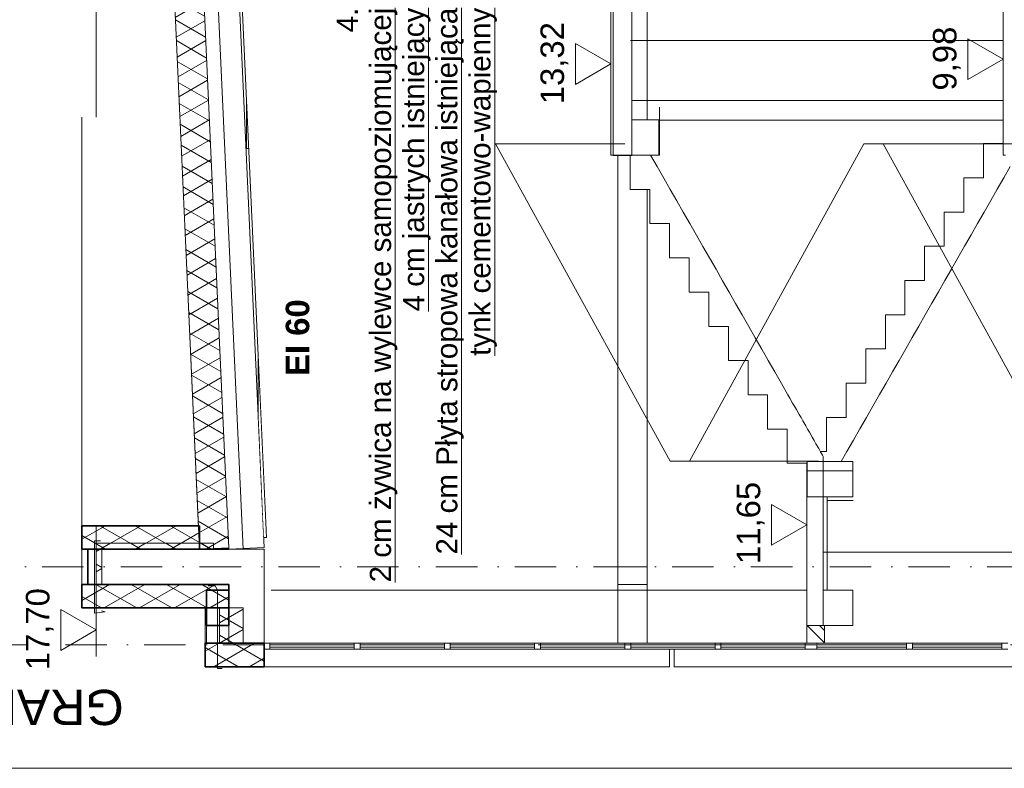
# Model space of a CAD drawing. Header units: millimetres. Extents: x -8078 to 241103, y -4319 to 602442.
# Tile 41 of 148: x 19340 to 27720, y 280899 to 287270. Entities that reach past the tile are written whole.
import ezdxf

# ---------------------------------------------------------------- set-up
doc = ezdxf.new("R2010")
doc.units = ezdxf.units.MM
doc.header["$MEASUREMENT"] = 0
doc.set_wipeout_variables(frame=1)
doc.linetypes.add('Kropki i Kreski', pattern=[6.702778, 3.527778, -1.763889, 0, -1.411111])
doc.linetypes.add('Wipeout_Contour', pattern=[1000, 0, -1000])
for name, color, linetype in [('#podkład', 252, 'Continuous'), ('- A - ocieplenie', 7, 'Continuous'), ('- PRZEGRODY PROJEKTOWANE', 7, 'Continuous'), ('2D - Ogólne', 7, 'Continuous'), ('Konstrukcja - Dach', 7, 'Continuous'), ('Konstrukcja - Siatka mod', 7, 'Continuous'), ('Konstrukcja - Stropy', 7, 'Continuous'), ('Konstrukcja - Ściany działowe', 7, 'Continuous'), ('Konstrukcja - Ściany nośne wew..P', 7, 'Continuous'), ('Konstrukcja - Ściany zewnętrzne', 7, 'Continuous'), ('Opisy - Etykiety', 7, 'Continuous'), ('Opisy - Tekst', 7, 'Continuous'), ('Wymiarowanie - Ogólne', 7, 'Continuous')]:
    doc.layers.add(name, color=color, linetype=linetype)
doc.styles.add('STYL_AUTOMATYCZNY_12', font='txt')
doc.styles.add('STYL_AUTOMATYCZNY_3', font='txt')
pattern_1 = [(150, (-1702.6, 957497.23), (-75, -129.90381), []), (210, (-1702.6, 957497.23), (-75, 129.90381), [])]

# ---------------------------------------------------------------- blocks, each defined once
blk = doc.blocks.new('qqe433333')
at = {"layer": '- A - ocieplenie', "linetype": 'Continuous', "lineweight": 15}
h = blk.add_hatch(dxfattribs=at)
h.set_pattern_fill('Izolacja_miękka_0008', color=252, angle=90, style=0, pattern_type=2)
h.set_pattern_definition(pattern_1)
h.paths.add_polyline_path([(-19522.6, 668889.5), (-19522.6, 668689.5), (-18521.6, 668689.5), (-18521.6, 668889.5)])
h = blk.add_hatch(dxfattribs=at)
h.set_pattern_fill('Izolacja_miękka_0008', color=252, angle=90, style=0, pattern_type=2)
h.set_pattern_definition(pattern_1)
h.paths.add_polyline_path([(-19522.6, 668389.5), (-19522.6, 668189.5), (-18272.6, 668189.5), (-18272.6, 668389.5)])
at = {"layer": '- PRZEGRODY PROJEKTOWANE', "linetype": 'Continuous', "lineweight": 13}
h = blk.add_hatch(dxfattribs=at)
h.set_pattern_fill('Izolacja_miękka_0008', color=252, angle=90, style=0, pattern_type=2)
h.set_pattern_definition(pattern_1)
h.paths.add_polyline_path([(-19402.6, 668739.5), (-19402.6, 668689.5), (-18402.8, 668689.5), (-18402.8, 668739.5)])
h = blk.add_hatch(dxfattribs=at)
h.set_pattern_fill('Izolacja_miękka_0008', color=252, angle=90, style=0, pattern_type=2)
h.set_pattern_definition(pattern_1)
h.paths.add_polyline_path([(-19402.6, 668389.5), (-19353.2, 668389.5), (-19353.2, 668689.5), (-19402.6, 668689.5)])
h = blk.add_hatch(dxfattribs=at)
h.set_pattern_fill('Izolacja_miękka_0008', color=252, angle=90, style=0, pattern_type=2)
h.set_pattern_definition(pattern_1)
h.paths.add_polyline_path([(-18352.6, 668189.4), (-18352.6, 667889.4), (-18151.6, 667889.4), (-18151.6, 668189.4)])
at = {"layer": 'Konstrukcja - Dach', "linetype": 'Continuous', "lineweight": 15}
h = blk.add_hatch(dxfattribs=at)
h.set_pattern_fill('Izolacja_miękka_0008', color=252, angle=90, style=0, pattern_type=2)
h.set_pattern_definition(pattern_1)
h.paths.add_polyline_path([(-18521.6, 668889.5), (-18521.6, 668689.5), (-18273.1, 668700.8), (-18600.9, 675919.5), (-18850.9, 675919.5), (-18531.7, 668889.5)])
at = {"layer": '- A - ocieplenie', "color": 252, "linetype": 'Continuous', "lineweight": 35, "ltscale": 100}
for p, q in [((-19522.6, 668689.5), (-19473.2, 668689.5)), ((-19522.6, 668389.5), (-19522.6, 668189.5)), ((-19522.6, 668389.5), (-19473.2, 668389.5)), ((-19473.2, 668389.5), (-18272.6, 668389.5)), ((-18272.6, 668389.5), (-18272.6, 668189.5)), ((-18271.6, 667889.4), (-17972.6, 667889.4))]:
    blk.add_line(p, q, dxfattribs=at)
at = {"layer": '- PRZEGRODY PROJEKTOWANE', "color": 252, "linetype": 'Continuous', "lineweight": 13, "ltscale": 100, "flags": 128}
for points in [[(-19402.6, 668739.5), (-19402.6, 668689.5), (-18402.8, 668689.5), (-18402.8, 668739.5)], [(-19402.6, 668389.5), (-19402.6, 668689.5), (-19353.2, 668689.5), (-19353.2, 668389.5)], [(-18352.6, 668189.4), (-18352.6, 667889.4), (-18151.6, 667889.4), (-18151.6, 668189.4)]]:
    blk.add_lwpolyline(points, close=True, dxfattribs=at)
at = {"color": 252, "linetype": 'Continuous', "lineweight": 20, "ltscale": 100}
for p, q in [((-11682.6, 672141.5), (-11849.6, 672141.5)), ((-11849.6, 671850.1), (-11849.6, 672141.5)), ((-11621, 671947.2), (-11676.7, 671850.1)), ((-12016.6, 671850.1), (-11849.6, 671850.1)), ((-12016.6, 671558.8), (-12016.6, 671850.1)), ((-11676.7, 671850.1), (-11732.4, 671753)), ((-11732.4, 671753), (-11788, 671655.9)), ((-11788, 671655.9), (-11843.7, 671558.8)), ((-12183.6, 671558.8), (-12016.6, 671558.8)), ((-12183.6, 671267.5), (-12183.6, 671558.8)), ((-11843.7, 671558.8), (-11899.4, 671461.7)), ((-11899.4, 671461.7), (-11955, 671364.6)), ((-11955, 671364.6), (-12010.7, 671267.5)), ((-12350.6, 671267.5), (-12183.6, 671267.5)), ((-12350.6, 670976.1), (-12350.6, 671267.5)), ((-12010.7, 671267.5), (-12066.4, 671170.3)), ((-12066.4, 671170.3), (-12122, 671073.2)), ((-12122, 671073.2), (-12177.7, 670976.1)), ((-12517.6, 670976.1), (-12350.6, 670976.1)), ((-12517.6, 670684.8), (-12517.6, 670976.1)), ((-12177.7, 670976.1), (-12233.4, 670879)), ((-12233.4, 670879), (-12289, 670781.9)), ((-12289, 670781.9), (-12344.7, 670684.8)), ((-12684.6, 670684.8), (-12517.6, 670684.8)), ((-12684.6, 670393.4), (-12684.6, 670684.8)), ((-12344.7, 670684.8), (-12400.4, 670587.7)), ((-12400.4, 670587.7), (-12456, 670490.5)), ((-12456, 670490.5), (-12511.7, 670393.4)), ((-12851.6, 670393.4), (-12684.6, 670393.4)), ((-12851.6, 670102.1), (-12851.6, 670393.4)), ((-12511.7, 670393.4), (-12567.4, 670296.3)), ((-12567.4, 670296.3), (-12623, 670199.2)), ((-12623, 670199.2), (-12678.7, 670102.1)), ((-13018.6, 670102.1), (-12851.6, 670102.1)), ((-13018.6, 669810.8), (-13018.6, 670102.1)), ((-12678.7, 670102.1), (-12734.4, 670005)), ((-12734.4, 670005), (-12790, 669907.9)), ((-12790, 669907.9), (-12845.7, 669810.8)), ((-13185.6, 669519.4), (-13185.6, 669810.8)), ((-13185.6, 669810.8), (-13018.6, 669810.8)), ((-12845.7, 669810.8), (-12901.4, 669713.6)), ((-12901.4, 669713.6), (-12957, 669616.5)), ((-12957, 669616.5), (-13012.7, 669519.4)), ((-13212.6, 669519.4), (-13236.4, 669519.4)), ((-13185.6, 669519.4), (-13212.6, 669519.4)), ((-13060.9, 669435.4), (-13012.7, 669519.4))]:
    blk.add_line(p, q, dxfattribs=at)
at = {"color": 252, "linetype": 'Continuous', "lineweight": 13, "ltscale": 100}
for p, q in [((-14855.6, 672042.6), (-14855.6, 671751.3)), ((-14855.6, 671751.3), (-14688.6, 671751.3)), ((-14688.6, 671751.3), (-14688.6, 671460)), ((-14688.6, 671460), (-14521.6, 671460)), ((-14521.6, 671460), (-14521.6, 671168.6)), ((-14521.6, 671168.6), (-14354.6, 671168.6)), ((-14354.6, 671168.6), (-14354.6, 670877.3)), ((-14354.6, 670877.3), (-14187.6, 670877.3)), ((-14187.6, 670877.3), (-14187.6, 670585.9)), ((-14187.6, 670585.9), (-14020.6, 670585.9)), ((-14020.6, 670585.9), (-14020.6, 670294.6)), ((-14020.6, 670294.6), (-13853.6, 670294.6)), ((-13853.6, 670294.6), (-13853.6, 670003.3)), ((-13853.6, 670003.3), (-13686.6, 670003.3)), ((-13686.6, 670003.3), (-13686.6, 669711.9)), ((-13686.6, 669711.9), (-13519.6, 669711.9)), ((-13519.6, 669711.9), (-13519.6, 669420.6)), ((-13212.6, 669478), (-13212.6, 669420.6)), ((-13519.6, 669420.6), (-13352.6, 669420.6)), ((-13352.6, 669420.6), (-13352.6, 668039.4)), ((-13212.6, 669420.6), (-13212.6, 668339.4)), ((-13212.6, 668339.4), (-13212.6, 668039.4))]:
    blk.add_line(p, q, dxfattribs=at)
at = {"color": 252, "linetype": 'Continuous', "lineweight": 13, "ltscale": 100, "flags": 128}
for points in [[(-13417.6, 669439.4), (-14517.6, 669439.4), (-16002.6, 672139.4), (-14902.6, 672139.4)], [(-10117.6, 669439.4), (-11217.6, 669439.4), (-12702.6, 672139.4), (-11602.6, 672139.4)], [(-14682.7, 672042.6), (-14627, 671945.5), (-14571.4, 671848.4), (-14515.7, 671751.3), (-14460, 671654.2), (-14404.4, 671557.1), (-14348.7, 671460), (-14293, 671362.8), (-14237.4, 671265.7), (-14181.7, 671168.6), (-14126, 671071.5), (-14070.4, 670974.4), (-14014.7, 670877.3), (-13959, 670780.2), (-13903.4, 670683), (-13847.7, 670585.9), (-13792, 670488.8), (-13736.4, 670391.7), (-13680.7, 670294.6), (-13625, 670197.5), (-13569.4, 670100.4), (-13513.7, 670003.3), (-13498, 669975.9), (-13473.7, 669933.5), (-13458, 669906.1), (-13442.3, 669878.8), (-13418.1, 669836.4), (-13402.4, 669809), (-13386.7, 669781.7), (-13362.4, 669739.3), (-13346.7, 669711.9), (-13331, 669684.5), (-13306.7, 669642.2), (-13291, 669614.8), (-13275.3, 669587.4), (-13251.1, 669545.1), (-13235.4, 669517.7), (-13219.7, 669490.3), (-13212.6, 669478)], [(-19356.5, 668164.3), (-19325, 668155), (-19415, 668145.9), (-19415, 668759.4), (-19366.2, 668759.4)]]:
    blk.add_lwpolyline(points, dxfattribs=at)
at = {"color": 252, "linetype": 'Continuous', "lineweight": 20, "ltscale": 100, "flags": 128}
blk.add_lwpolyline([(-11767.6, 672139.4), (-12867.6, 672139.4), (-14352.6, 669439.4), (-13252.6, 669439.4)], dxfattribs=at)
at = {"layer": '2D - Ogólne', "color": 252, "linetype": 'Continuous', "lineweight": 13, "ltscale": 100}
for p, q in [((-11682.6, 673019), (-14852.6, 673019)), ((-11682.6, 672509.4), (-14842.6, 672509.4)), ((-14607.6, 672042.6), (-14607.6, 672452.7)), ((-14612.6, 672339.4), (-11682.6, 672339.4)), ((-15022.6, 672042.6), (-14607.6, 672042.6)), ((-13349.6, 669355.4), (-12959.6, 669355.4)), ((-13181.2, 669135.4), (-13181.2, 668339.4)), ((-13179.6, 669103.9), (-12959.6, 669103.9)), ((-10012.6, 668663.4), (-13212.6, 668663.4))]:
    blk.add_line(p, q, dxfattribs=at)
at = {"layer": '2D - Ogólne', "color": 252, "linetype": 'Continuous', "lineweight": 13, "ltscale": 100, "flags": 128}
blk.add_lwpolyline([(-19402.6, 668689.5), (-19402.6, 675919.5), (-18483.1, 675919.5), (-18151.6, 668689.5)], close=True, dxfattribs=at)
at = {"layer": 'Konstrukcja - Dach', "color": 252, "linetype": 'Continuous', "lineweight": 13, "ltscale": 100}
for p, q in [((-18522.6, 668689.5), (-18273.1, 668700.8)), ((-18273.1, 668700.8), (-18272.6, 668689.5)), ((-18272.6, 668689.5), (-17973.2, 668703.1))]:
    blk.add_line(p, q, dxfattribs=at)
at = {"layer": 'Konstrukcja - Siatka mod', "color": 252, "linetype": 'Kropki i Kreski', "lineweight": 13, "ltscale": 100}
blk.add_line((-21202.6, 668539.5), (2797.4, 668539.5), dxfattribs=at)
at = {"layer": 'Konstrukcja - Stropy', "color": 252, "linetype": 'Continuous', "lineweight": 13, "ltscale": 100}
for p, q in [((-15002.6, 673739.5), (-15002.6, 672042.6)), ((-14842.6, 673439.5), (-14842.6, 672342.6)), ((-14842.6, 672342.6), (-14842.6, 672042.6)), ((-15022.6, 672042.6), (-15002.6, 672042.6)), ((-11682.6, 672042.6), (-11662.6, 672042.6))]:
    blk.add_line(p, q, dxfattribs=at)
at = {"layer": 'Konstrukcja - Stropy', "color": 252, "linetype": 'Continuous', "lineweight": 25, "ltscale": 100}
for p, q in [((-15002.6, 672042.6), (-14855.6, 672042.6)), ((-14855.6, 672042.6), (-14842.6, 672042.6))]:
    blk.add_line(p, q, dxfattribs=at)
at = {"layer": 'Konstrukcja - Stropy', "color": 252, "linetype": 'Continuous', "lineweight": 13, "ltscale": 100, "flags": 128}
for points in [[(-15022.6, 673739.5), (-15022.6, 673664.5), (-15022.6, 673624.5), (-15022.6, 672042.6)], [(-11682.6, 673739.5), (-11682.6, 673679.5), (-11682.6, 673639.5), (-11682.6, 672042.6)]]:
    blk.add_lwpolyline(points, dxfattribs=at)
at = {"layer": 'Konstrukcja - Ściany działowe', "color": 252, "linetype": 'Continuous', "lineweight": 20, "ltscale": 100}
for p, q in [((-18122.6, 672349.5), (-18122.6, 672522.9)), ((-18122.6, 672349.5), (-18114.7, 672349.5)), ((-18122.6, 672099.5), (-18122.6, 672349.5)), ((-18122.6, 672099.5), (-18103.4, 672099.5))]:
    blk.add_line(p, q, dxfattribs=at)
at = {"layer": 'Konstrukcja - Ściany działowe', "color": 252, "linetype": 'Continuous', "lineweight": 13, "ltscale": 100}
for p, q in [((-14842.6, 672342.6), (-14612.6, 672342.6)), ((-14612.6, 672342.6), (-14612.6, 672042.6)), ((-14682.7, 672042.6), (-14612.6, 672042.6)), ((-13349.6, 669435.4), (-13349.6, 669135.4)), ((-13349.6, 669435.4), (-12962.6, 669435.4)), ((-12962.6, 669435.4), (-12962.6, 669135.4)), ((-13349.6, 669135.4), (-12962.6, 669135.4)), ((-13212.6, 668339.4), (-12962.6, 668339.4)), ((-12962.6, 668339.4), (-12962.6, 668039.4)), ((-13352.6, 668039.4), (-13212.6, 668039.4)), ((-13212.6, 668039.4), (-13202.6, 668039.4)), ((-13202.6, 668039.4), (-12962.6, 668039.4))]:
    blk.add_line(p, q, dxfattribs=at)
at = {"layer": 'Konstrukcja - Ściany nośne wew..P', "color": 252, "linetype": 'Continuous', "lineweight": 20, "ltscale": 100}
for p, q in [((-14712.6, 672342.6), (-14712.6, 673439.5)), ((-14962.6, 668789.5), (-14962.6, 672042.6))]:
    blk.add_line(p, q, dxfattribs=at)
at = {"layer": 'Konstrukcja - Ściany nośne wew..P', "color": 252, "linetype": 'Continuous', "lineweight": 35, "ltscale": 100}
for p, q in [((-18462.6, 668339.4), (-18271.6, 668339.4)), ((-18271.6, 668339.4), (-18271.6, 668039.4))]:
    blk.add_line(p, q, dxfattribs=at)
at = {"layer": 'Konstrukcja - Ściany zewnętrzne', "color": 252, "linetype": 'Continuous', "lineweight": 20, "ltscale": 100}
for p, q in [((-19522.6, 668389.5), (-19522.6, 668689.5)), ((-14712.6, 668539.5), (-14962.6, 668539.5))]:
    blk.add_line(p, q, dxfattribs=at)
at = {"layer": 'Konstrukcja - Ściany zewnętrzne', "color": 252, "linetype": 'Continuous', "lineweight": 35, "ltscale": 100}
for p, q in [((-19473.2, 668689.5), (-19473.2, 668389.5)), ((-19473.2, 668689.5), (-18521.6, 668689.5)), ((-18521.6, 668689.5), (-18271.6, 668689.5)), ((-18272.6, 668389.5), (-18271.6, 668389.5))]:
    blk.add_line(p, q, dxfattribs=at)
at = {"layer": 'Konstrukcja - Ściany zewnętrzne', "color": 252, "linetype": 'Continuous', "lineweight": 13, "ltscale": 100}
for p, q in [((-18271.6, 668689.5), (-17972.6, 668689.5)), ((-17972.6, 668689.5), (-17972.6, 667889.4)), ((-18271.6, 668389.5), (-18271.6, 668339.4)), ((-18271.6, 668039.4), (-18271.6, 667889.4))]:
    blk.add_line(p, q, dxfattribs=at)
at = {"layer": 'Wymiarowanie - Ogólne', "color": 252, "linetype": 'Continuous', "lineweight": 13, "ltscale": 100}
for p, q in [((-15022.6, 672819.7), (-15022.6, 673044.7)), ((-11982.6, 672685.7), (-11982.6, 673033.7)), ((-11982.6, 673033.7), (-11682.6, 672859.7)), ((-11682.6, 672859.7), (-11682.6, 673084.7)), ((-15322.6, 672645.7), (-15322.6, 672993.7)), ((-15322.6, 672993.7), (-15022.6, 672819.7)), ((-11682.6, 672859.7), (-11982.6, 672685.7)), ((-11682.6, 672859.7), (-11682.6, 672634.7)), ((-15022.6, 672819.7), (-15322.6, 672645.7)), ((-15022.6, 672819.7), (-15022.6, 672594.7)), ((-13352.6, 668896.2), (-13352.6, 669121.2)), ((-13652.6, 668722.2), (-13652.6, 669070.2)), ((-13652.6, 669070.2), (-13352.6, 668896.2)), ((-13352.6, 668896.2), (-13652.6, 668722.2)), ((-13352.6, 668896.2), (-13352.6, 668671.2)), ((-19402.6, 668001.8), (-19402.6, 668389.5)), ((-19702.6, 667827.8), (-19702.6, 668175.8)), ((-19702.6, 668175.8), (-19402.6, 668001.8)), ((-19402.6, 668001.8), (-19702.6, 667827.8)), ((-19402.6, 668001.8), (-19402.6, 667776.8)), ((-632.6, 666824.4), (-22072.6, 666824.4))]:
    blk.add_line(p, q, dxfattribs=at)
at = {"layer": 'Opisy - Etykiety', "color": 252, "linetype": 'Continuous', "lineweight": 13, "insert": (-17354.5, 673297.6), "char_height": 180, "attachment_point": 3, "rotation": 90, "line_spacing_factor": 0.940699, "style": 'STYL_AUTOMATYCZNY_3'}
blk.add_mtext('\\A1;{\\pqr;\\fArial|b0|i0|c238|p0;\\W1.000000;4.\\P\\pqr;\\fArial|b0|i0|c238|p0;\\L\\W1.000000;\\L2 cm żywica na wylewce samopoziomującej\\P\\pqr;\\fArial|b0|i0|c238|p0;\\L\\W1.000000;\\L4 cm jastrych istniejący\\P\\pqr;\\fArial|b0|i0|c238|p0;\\L\\W1.000000;\\L24 cm Płyta stropowa kanałowa istniejąca\\P\\pqr;\\fArial|b0|i0|c238|p0;\\L\\W1.000000;\\Ltynk cementowo-wapienny }', dxfattribs=at)
at = {"layer": 'Opisy - Tekst', "color": 252, "linetype": 'Continuous', "lineweight": 13, "insert": (-17788.2, 670163.8), "char_height": 200, "attachment_point": 1, "rotation": 90, "style": 'STYL_AUTOMATYCZNY_12'}
blk.add_mtext('\\A1;{\\pql;\\fHelvetica|b1|i0|c238|p0;\\W1.000000;EI 60}', dxfattribs=at)
at = {"layer": 'Opisy - Tekst', "color": 252, "linetype": 'Continuous', "lineweight": 20, "insert": (-20971.7, 667192.6), "char_height": 300, "attachment_point": 2, "rotation": 180, "style": 'STYL_AUTOMATYCZNY_3'}
blk.add_mtext('\\A1;{\\pqc;\\fArial|b0|i0|c238|p0;\\W1.000000;GRANICA DZIAŁKI}', dxfattribs=at)
at = {"layer": 'Wymiarowanie - Ogólne', "color": 252, "linetype": 'Continuous', "lineweight": 13, "char_height": 200, "attachment_point": 7, "rotation": 90, "style": 'STYL_AUTOMATYCZNY_3'}
for s, insert, width in [('\\A1;{\\pql;\\fArial|b0|i0|c238|p0;\\W1.000000;13,32}', (-15382.6, 672476.5), 686.384), ('\\A1;{\\pql;\\fArial|b0|i0|c238|p0;\\W1.000000;9,98}', (-12042.6, 672592.8), 533.84), ('\\A1;{\\pql;\\fArial|b0|i0|c238|p0;\\W1.000000;11,65}', (-13712.6, 668563.2), 666.028), ('\\A1;{\\pql;\\fArial|b0|i0|c238|p0;\\W1.000000;17,70}', (-19762.6, 667658.6), 686.384)]:
    blk.add_mtext(s, dxfattribs=dict(at, insert=insert, width=width))
at = {"color": 252, "linetype": 'Wipeout_Contour', "lineweight": 0, "ltscale": 1913943.581593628}
blk.add_wipeout([(-14962.6, 668389.5), (-14962.6, 667889.4), (-14712.6, 667889.4), (-14712.6, 668389.5)], dxfattribs=at).dxf.layer = '- A - ocieplenie'
at = {"color": 252, "linetype": 'Wipeout_Contour', "lineweight": 0, "ltscale": 2409413.652612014}
blk.add_wipeout([(-18022.6, 669790.6), (-17977.1, 668789.5), (-17953.1, 668789.5), (-18017.5, 670209.4), (-18022.6, 670209.4)], dxfattribs=at).dxf.layer = 'Konstrukcja - Ściany działowe'
at = {"color": 252, "linetype": 'Wipeout_Contour', "lineweight": 0, "ltscale": 1906085.274367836}
blk.add_wipeout([(-13266.9, 667889.4), (-13266.9, 667839.4), (-12504.4, 667839.4), (-12504.4, 667889.4)], dxfattribs=at).dxf.layer = 'Konstrukcja - Ściany nośne wew..P'
at = {"color": 252, "linetype": 'Wipeout_Contour', "lineweight": 0, "ltscale": 1902915.59941049}
blk.add_wipeout([(-11691.9, 667839.4), (-11691.9, 667889.4), (-12454.4, 667889.4), (-12454.4, 667839.4)], dxfattribs=at).dxf.layer = 'Konstrukcja - Ściany nośne wew..P'
at = {"layer": 'Konstrukcja - Ściany działowe', "linetype": 'Continuous', "lineweight": 13}
h = blk.add_hatch(dxfattribs=at)
h.set_pattern_fill('Stal_0008', color=252, angle=90, style=0, pattern_type=2)
h.set_pattern_definition([(135, (-1702.6, 957497.23), (-159.09903, -159.09903), []), (135, (-1755.63, 957444.2), (-159.09903, -159.09903), [])])
h.paths.add_polyline_path([(-13202.6, 667889.4), (-13202.6, 668039.4), (-13352.6, 668039.4), (-13352.6, 667889.4)])
at = {"layer": '- A - ocieplenie', "color": 252, "linetype": 'Continuous', "lineweight": 20, "ltscale": 100}
blk.add_line((-14962.6, 668389.5), (-14712.6, 668389.5), dxfattribs=at)
at = {"layer": '2D - Ogólne', "color": 252, "linetype": 'Continuous', "lineweight": 13, "ltscale": 100}
blk.add_line((-13352.6, 668339.4), (-17912.6, 668339.4), dxfattribs=at)
at = {"layer": 'Konstrukcja - Ściany działowe', "color": 252, "linetype": 'Continuous', "lineweight": 13, "ltscale": 100}
blk.add_line((-13202.6, 668039.4), (-13202.6, 667889.4), dxfattribs=at)
at = {"layer": 'Konstrukcja - Ściany nośne wew..P', "color": 252, "linetype": 'Continuous', "lineweight": 20, "ltscale": 100}
blk.add_line((-17977.1, 668789.5), (-17953.1, 668789.5), dxfattribs=at)
at = {"layer": 'Konstrukcja - Ściany nośne wew..P', "color": 252, "linetype": 'Continuous', "lineweight": 13, "ltscale": 100}
for p, q in [((-12504.4, 667889.4), (-13202.6, 667889.4)), ((-12504.4, 667889.4), (-12454.4, 667889.4)), ((-11691.9, 667889.4), (-12454.4, 667889.4)), ((-11691.9, 667889.4), (-11641.9, 667889.4))]:
    blk.add_line(p, q, dxfattribs=at)
at = {"color": 252, "linetype": 'Wipeout_Contour', "lineweight": 0, "ltscale": 1932658.006153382}
blk.add_wipeout([(-19522.6, 668889.5), (-18531.7, 668889.5), (-18689.5, 672365), (-19522.6, 672365)], dxfattribs=at).dxf.layer = '- A - ocieplenie'
at = {"color": 252, "linetype": 'Wipeout_Contour', "lineweight": 0, "ltscale": 2859614.635628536}
blk.add_wipeout([(-14482.6, 667689.4), (-11182.6, 667689.4), (-11182.6, 667839.4), (-13266.9, 667839.4), (-13316.9, 667839.4), (-14482.6, 667839.4)], dxfattribs=at).dxf.layer = '- A - ocieplenie'
at = {"color": 252, "linetype": 'Wipeout_Contour', "lineweight": 0, "ltscale": 1928204.948660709}
blk.add_wipeout([(-18022.6, 670209.4), (-18017.5, 670209.4), (-18018.7, 670234.4), (-18022.6, 670234.4)], dxfattribs=at).dxf.layer = 'Konstrukcja - Ściany działowe'
at = {"layer": '- A - ocieplenie', "color": 252, "linetype": 'Continuous', "lineweight": 20, "ltscale": 100}
blk.add_line((-19522.6, 672365), (-19522.6, 668889.5), dxfattribs=at)
at = {"layer": '- A - ocieplenie', "color": 252, "linetype": 'Continuous', "lineweight": 35, "ltscale": 100}
for p, q in [((-19522.6, 668889.5), (-19522.6, 668689.5)), ((-19522.6, 668889.5), (-18521.6, 668889.5)), ((-18521.6, 668889.5), (-18521.6, 668689.5))]:
    blk.add_line(p, q, dxfattribs=at)
at = {"layer": 'Konstrukcja - Dach', "color": 252, "linetype": 'Continuous', "lineweight": 13, "ltscale": 100}
for p, q in [((-18851.4, 675930.8), (-18522.6, 668689.5)), ((-18600.9, 675919.5), (-18273.1, 668700.8))]:
    blk.add_line(p, q, dxfattribs=at)
at = {"layer": 'Konstrukcja - Ściany nośne wew..P', "color": 252, "linetype": 'Continuous', "lineweight": 13, "ltscale": 100}
for p, q in [((-13316.9, 667839.4), (-13266.9, 667839.4)), ((-13266.9, 667889.4), (-13266.9, 667839.4)), ((-12504.4, 667874.4), (-13266.9, 667874.4)), ((-13266.9, 667854.4), (-12504.4, 667854.4)), ((-12504.4, 667839.4), (-13266.9, 667839.4)), ((-12504.4, 667889.4), (-12504.4, 667839.4)), ((-12504.4, 667839.4), (-12454.4, 667839.4)), ((-12454.4, 667889.4), (-12454.4, 667839.4)), ((-11691.9, 667874.4), (-12454.4, 667874.4)), ((-12454.4, 667854.4), (-11691.9, 667854.4)), ((-11691.9, 667839.4), (-12454.4, 667839.4)), ((-11691.9, 667889.4), (-11691.9, 667839.4)), ((-11691.9, 667839.4), (-11641.9, 667839.4))]:
    blk.add_line(p, q, dxfattribs=at)
at = {"color": 252, "linetype": 'Wipeout_Contour', "lineweight": 0, "ltscale": 2398298.974012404}
blk.add_wipeout([(-17972.6, 667689.4), (-14522.6, 667689.4), (-14522.6, 667839.4), (-15619.8, 667839.4), (-17972.6, 667839.4)], dxfattribs=at).dxf.layer = '- A - ocieplenie'
at = {"color": 252, "linetype": 'Wipeout_Contour', "lineweight": 0, "ltscale": 1446184.518936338}
blk.add_wipeout([(-18022.6, 670234.4), (-18018.7, 670234.4), (-18022.6, 670320.7)], dxfattribs=at).dxf.layer = 'Konstrukcja - Ściany działowe'
at = {"color": 252, "linetype": 'Wipeout_Contour', "lineweight": 0, "ltscale": 1909362.733955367}
blk.add_wipeout([(-13366.9, 667839.4), (-13366.9, 667889.4), (-14084.5, 667889.4), (-14084.5, 667839.4)], dxfattribs=at).dxf.layer = 'Konstrukcja - Ściany nośne wew..P'
at = {"layer": '- A - ocieplenie', "linetype": 'Continuous', "lineweight": 15}
h = blk.add_hatch(dxfattribs=at)
h.set_pattern_fill('Izolacja_miękka_0008', color=252, angle=90, style=0, pattern_type=2)
h.set_pattern_definition(pattern_1)
h.paths.add_polyline_path([(-18472.6, 667889.4), (-18472.6, 667689.4), (-17972.6, 667689.4), (-17972.6, 667889.4)])
at = {"layer": '- A - ocieplenie', "color": 252, "linetype": 'Continuous', "lineweight": 35, "ltscale": 100}
blk.add_line((-18472.6, 667689.4), (-17972.6, 667689.4), dxfattribs=at)
at = {"layer": '- A - ocieplenie', "color": 252, "linetype": 'Continuous', "lineweight": 20, "ltscale": 100}
for p, q in [((-14522.6, 667689.4), (-17972.6, 667689.4)), ((-11182.6, 667689.4), (-14482.6, 667689.4))]:
    blk.add_line(p, q, dxfattribs=at)
at = {"layer": '- A - ocieplenie', "color": 252, "linetype": 'Continuous', "lineweight": 35, "ltscale": 100, "flags": 128}
blk.add_lwpolyline([(-17972.6, 667889.4), (-17972.6, 667839.4), (-17972.6, 667689.4)], dxfattribs=at)
at = {"layer": 'Konstrukcja - Dach', "color": 252, "linetype": 'Continuous', "lineweight": 13, "ltscale": 100}
blk.add_line((-18301.5, 675933.1), (-17973.2, 668703.1), dxfattribs=at)
at = {"layer": 'Konstrukcja - Ściany działowe', "color": 252, "linetype": 'Continuous', "lineweight": 20, "ltscale": 100}
for p, q in [((-18022.6, 670234.4), (-18022.6, 670320.7)), ((-18022.6, 670209.4), (-18022.6, 670234.4)), ((-18022.6, 670234.4), (-18018.7, 670234.4)), ((-18022.6, 670209.4), (-18022.6, 669790.6)), ((-18017.5, 670209.4), (-18022.6, 670209.4))]:
    blk.add_line(p, q, dxfattribs=at)
at = {"layer": 'Konstrukcja - Ściany działowe', "color": 252, "linetype": 'Continuous', "lineweight": 13, "ltscale": 100}
blk.add_line((-13352.6, 668039.4), (-13352.6, 667889.4), dxfattribs=at)
at = {"layer": 'Konstrukcja - Ściany działowe', "color": 252, "linetype": 'Continuous', "lineweight": 13, "ltscale": 100, "flags": 128}
blk.add_lwpolyline([(-13352.6, 667889.4), (-13316.9, 667889.4), (-13266.9, 667889.4), (-13202.6, 667889.4)], dxfattribs=at)
at = {"layer": 'Konstrukcja - Ściany nośne wew..P', "color": 252, "linetype": 'Continuous', "lineweight": 20, "ltscale": 100}
blk.add_line((-18164.2, 673439.5), (-17953.1, 668789.5), dxfattribs=at)
at = {"layer": 'Konstrukcja - Ściany nośne wew..P', "color": 252, "linetype": 'Continuous', "lineweight": 13, "ltscale": 100}
for p, q in [((-13366.9, 667889.4), (-14084.5, 667889.4)), ((-14084.5, 667889.4), (-14084.5, 667839.4)), ((-13366.9, 667874.4), (-14084.5, 667874.4)), ((-14084.5, 667854.4), (-13366.9, 667854.4)), ((-13366.9, 667839.4), (-14084.5, 667839.4)), ((-13366.9, 667889.4), (-13366.9, 667839.4)), ((-13366.9, 667889.4), (-13352.6, 667889.4)), ((-13366.9, 667839.4), (-13316.9, 667839.4))]:
    blk.add_line(p, q, dxfattribs=at)
at = {"color": 252, "linetype": 'Wipeout_Contour', "lineweight": 0, "ltscale": 1924340.509737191}
blk.add_wipeout([(-17922.6, 667889.4), (-17922.6, 667839.4), (-17205, 667839.4), (-17205, 667889.4)], dxfattribs=at).dxf.layer = 'Konstrukcja - Ściany nośne wew..P'
at = {"color": 252, "linetype": 'Wipeout_Contour', "lineweight": 0, "ltscale": 1921344.481624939}
blk.add_wipeout([(-17155, 667839.4), (-16437.4, 667839.4), (-16437.4, 667889.4), (-17155, 667889.4)], dxfattribs=at).dxf.layer = 'Konstrukcja - Ściany nośne wew..P'
at = {"color": 252, "linetype": 'Wipeout_Contour', "lineweight": 0, "ltscale": 1918348.68901525}
blk.add_wipeout([(-15669.8, 667839.4), (-15669.8, 667889.4), (-16387.4, 667889.4), (-16387.4, 667839.4)], dxfattribs=at).dxf.layer = 'Konstrukcja - Ściany nośne wew..P'
at = {"color": 252, "linetype": 'Wipeout_Contour', "lineweight": 0, "ltscale": 1915353.132615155}
blk.add_wipeout([(-14902.1, 667839.4), (-14902.1, 667889.4), (-15619.8, 667889.4), (-15619.8, 667839.4)], dxfattribs=at).dxf.layer = 'Konstrukcja - Ściany nośne wew..P'
at = {"color": 252, "linetype": 'Wipeout_Contour', "lineweight": 0, "ltscale": 1912357.813933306}
blk.add_wipeout([(-14134.5, 667839.4), (-14134.5, 667889.4), (-14852.1, 667889.4), (-14852.1, 667839.4)], dxfattribs=at).dxf.layer = 'Konstrukcja - Ściany nośne wew..P'
at = {"layer": '- A - ocieplenie', "color": 252, "linetype": 'Continuous', "lineweight": 20, "ltscale": 100}
for p, q in [((-14522.6, 667839.4), (-14522.6, 667689.4)), ((-14482.6, 667689.4), (-14482.6, 667839.4))]:
    blk.add_line(p, q, dxfattribs=at)
at = {"layer": 'Konstrukcja - Ściany nośne wew..P', "color": 252, "linetype": 'Continuous', "lineweight": 20, "ltscale": 100}
for p, q in [((-14712.6, 667889.4), (-14712.6, 671751.3)), ((-14962.6, 667889.4), (-14962.6, 668789.5))]:
    blk.add_line(p, q, dxfattribs=at)
at = {"layer": 'Konstrukcja - Ściany nośne wew..P', "color": 252, "linetype": 'Continuous', "lineweight": 13, "ltscale": 100}
for p, q in [((-17972.6, 667889.4), (-17922.6, 667889.4)), ((-17972.6, 667839.4), (-17922.6, 667839.4)), ((-17205, 667889.4), (-17922.6, 667889.4)), ((-17922.6, 667889.4), (-17922.6, 667839.4)), ((-17205, 667874.4), (-17922.6, 667874.4)), ((-17922.6, 667854.4), (-17205, 667854.4)), ((-17205, 667839.4), (-17922.6, 667839.4)), ((-17205, 667889.4), (-17205, 667839.4)), ((-17205, 667889.4), (-17155, 667889.4)), ((-17205, 667839.4), (-17155, 667839.4)), ((-16437.4, 667889.4), (-17155, 667889.4)), ((-17155, 667889.4), (-17155, 667839.4)), ((-16437.4, 667874.4), (-17155, 667874.4)), ((-17155, 667854.4), (-16437.4, 667854.4)), ((-16437.4, 667839.4), (-17155, 667839.4)), ((-16437.4, 667889.4), (-16437.4, 667839.4)), ((-16437.4, 667889.4), (-16387.4, 667889.4)), ((-16437.4, 667839.4), (-16387.4, 667839.4)), ((-15669.8, 667889.4), (-16387.4, 667889.4)), ((-16387.4, 667889.4), (-16387.4, 667839.4)), ((-15669.8, 667874.4), (-16387.4, 667874.4)), ((-16387.4, 667854.4), (-15669.8, 667854.4)), ((-15669.8, 667839.4), (-16387.4, 667839.4)), ((-15669.8, 667889.4), (-15669.8, 667839.4)), ((-15669.8, 667889.4), (-15619.8, 667889.4)), ((-15669.8, 667839.4), (-15619.8, 667839.4)), ((-14902.1, 667889.4), (-15619.8, 667889.4)), ((-15619.8, 667889.4), (-15619.8, 667839.4)), ((-14902.1, 667874.4), (-15619.8, 667874.4)), ((-15619.8, 667854.4), (-14902.1, 667854.4)), ((-14902.1, 667839.4), (-15619.8, 667839.4)), ((-14902.1, 667889.4), (-14902.1, 667839.4)), ((-14902.1, 667889.4), (-14852.1, 667889.4)), ((-14902.1, 667839.4), (-14852.1, 667839.4)), ((-14134.5, 667889.4), (-14852.1, 667889.4)), ((-14852.1, 667889.4), (-14852.1, 667839.4)), ((-14134.5, 667874.4), (-14852.1, 667874.4)), ((-14852.1, 667854.4), (-14134.5, 667854.4)), ((-14134.5, 667839.4), (-14852.1, 667839.4)), ((-14134.5, 667889.4), (-14134.5, 667839.4)), ((-14134.5, 667889.4), (-14084.5, 667889.4)), ((-14134.5, 667839.4), (-14084.5, 667839.4))]:
    blk.add_line(p, q, dxfattribs=at)
at = {"color": 252, "linetype": 'Wipeout_Contour', "lineweight": 0, "ltscale": 1928021.414466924}
blk.add_wipeout([(-18472.6, 667889.4), (-18462.6, 667889.4), (-18462.6, 668189.5), (-18472.6, 668189.5)], dxfattribs=at).dxf.layer = '- A - ocieplenie'
at = {"layer": '- A - ocieplenie', "color": 252, "linetype": 'Continuous', "lineweight": 35, "ltscale": 100}
for p, q in [((-19522.6, 668189.5), (-18272.6, 668189.5)), ((-18472.6, 667889.4), (-18472.6, 667689.4)), ((-18472.6, 667889.4), (-18271.6, 667889.4))]:
    blk.add_line(p, q, dxfattribs=at)
at = {"layer": '- A - ocieplenie', "color": 252, "linetype": 'Continuous', "lineweight": 20, "ltscale": 100}
blk.add_line((-18472.6, 667889.4), (-18472.6, 668189.5), dxfattribs=at)
at = {"color": 252, "linetype": 'Continuous', "lineweight": 13, "ltscale": 100, "flags": 128}
blk.add_lwpolyline([(-18328.6, 667675), (-18368.2, 667675), (-18368.2, 668339.4), (-18390.1, 668376.7), (-18449.5, 668376.7)], dxfattribs=at)
at = {"layer": '2D - Ogólne', "color": 252, "linetype": 'Kropki i Kreski', "lineweight": 20, "ltscale": 100}
blk.add_line((-23015.1, 667876.2), (4804.6, 667876.2), dxfattribs=at)
at = {"layer": 'Konstrukcja - Ściany nośne wew..P', "color": 252, "linetype": 'Continuous', "lineweight": 35, "ltscale": 100}
for p, q in [((-18462.6, 668339.4), (-18462.6, 668039.4)), ((-18462.6, 668039.4), (-18271.6, 668039.4))]:
    blk.add_line(p, q, dxfattribs=at)
at = {"layer": 'Konstrukcja - Ściany nośne wew..P', "color": 252, "linetype": 'Continuous', "lineweight": 20, "ltscale": 100}
blk.add_line((-18462.6, 667889.4), (-18462.6, 668039.4), dxfattribs=at)

msp = doc.modelspace()

# ---------------------------------------------------------------- block references
at = {"layer": '#podkład'}
msp.add_blockref('qqe433333', (39392.7, -385925.5), dxfattribs=at)

doc.saveas('drawing.dxf')
